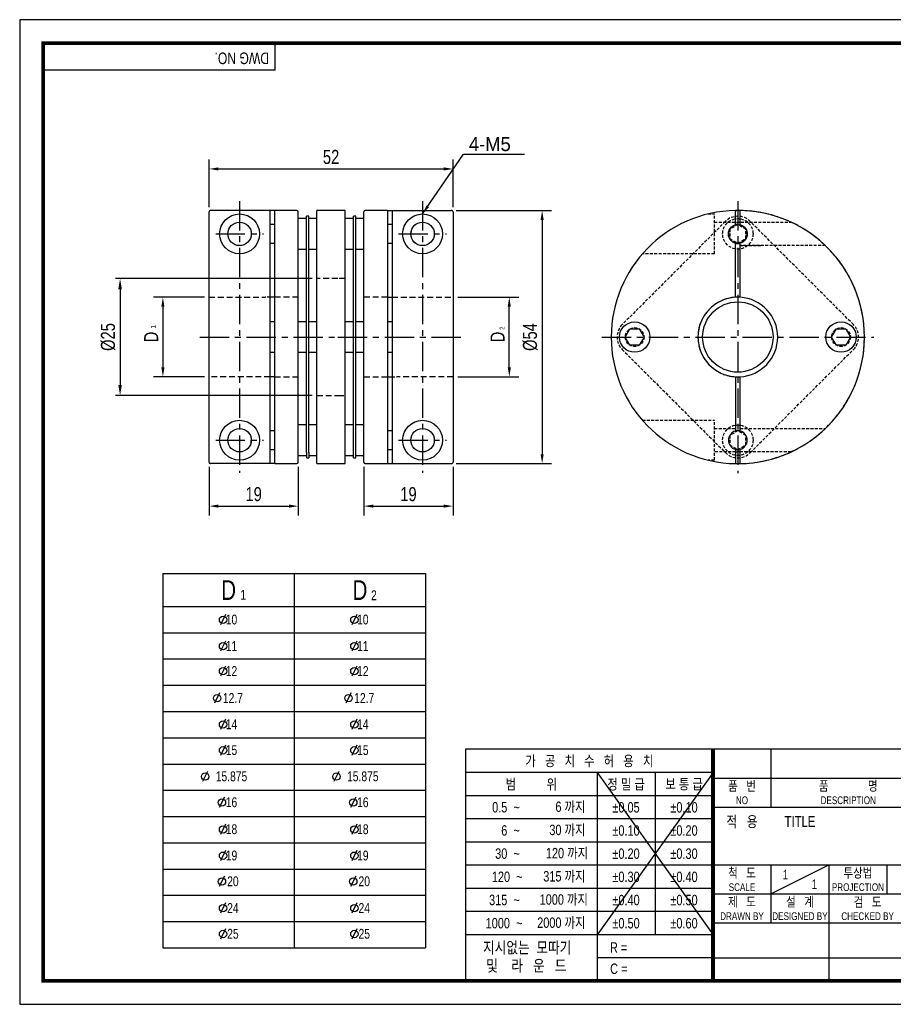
# Model space of a CAD drawing. Header units: millimetres. Extents: x 0 to 297, y 0 to 210.
# Tile 1 of 2: x 0 to 186, y 0 to 210. Entities that reach past the tile are written whole.
import ezdxf
from ezdxf.enums import TextEntityAlignment as Align

# ---------------------------------------------------------------- set-up
doc = ezdxf.new("R2010")
doc.units = ezdxf.units.MM
doc.header["$LTSCALE"] = 5
for name, pattern in [('CENTER', [2, 1.25, -0.25, 0.25, -0.25]), ('CENTER2', [1.125, 0.75, -0.125, 0.125, -0.125]), ('DASHED', [0.75, 0.5, -0.25]), ('HIDDEN', [0.375, 0.25, -0.125]), ('HIDDEN2', [0.1875, 0.125, -0.0625]), ('PHANTOM2', [1.25, 0.625, -0.125, 0.125, -0.125, 0.125, -0.125])]:
    doc.linetypes.add(name, pattern=pattern)
doc.layers.get('0').update_dxf_attribs({"linetype": 'CONTINUOUS'})
doc.layers.get('Defpoints').update_dxf_attribs({"linetype": 'CONTINUOUS'})
for name, color, linetype in [('BM', 2, 'CONTINUOUS'), ('C', 1, 'CENTER2'), ('CT', 1, 'CENTER'), ('D', 7, 'CONTINUOUS'), ('DIM', 7, 'CONTINUOUS'), ('H', 3, 'HIDDEN'), ('HD', 4, 'DASHED'), ('P', 4, 'PHANTOM2')]:
    doc.layers.add(name, color=color, linetype=linetype)
doc.styles.get("Standard").update_dxf_attribs({"font": 'Gulim.ttf', "width": 0.8, "height": 3})
doc.dimstyles.new('LIM', dxfattribs={"dimtxt": 2, "dimasz": 2, "dimexe": 2, "dimexo": 1, "dimgap": 1, "dimtad": 1, "dimdec": 3, "dimzin": 9, "dimdsep": 46, "dimtxsty": 'Standard', "dimcen": 3, "dimclrd": 1, "dimclre": 1, "dimadec": 0, "dimazin": 0, "dimtfac": 1, "dimtdec": 3, "dimtmove": 0, "dimatfit": 3, "dimfxl": 0, "dimtolj": 1, "dimtzin": 0, "dimarcsym": 0})
doc.dimstyles.get("Standard").update_dxf_attribs({"dimtxt": 0.18, "dimasz": 0.18, "dimexe": 0.18, "dimexo": 0.0625, "dimgap": 0.09, "dimtad": 0, "dimtih": 1, "dimtoh": 1, "dimdec": 4, "dimzin": 0, "dimdsep": 46, "dimtxsty": 'Standard', "dimcen": 0.09, "dimadec": 0, "dimazin": 0, "dimtfac": 1, "dimtdec": 4, "dimtofl": 0, "dimtmove": 0, "dimatfit": 3, "dimfxl": 0, "dimtolj": 1, "dimtzin": 0, "dimarcsym": 0})

# ---------------------------------------------------------------- blocks, each defined once
blk = doc.blocks.new('*D7')
at = {"layer": 'Defpoints', "color": 0}
for p in [(92.38, 178.17), (40.38, 169.01), (92.38, 169.01)]:
    blk.add_point(p, dxfattribs=at)
at = {"layer": 'DIM', "color": 1, "lineweight": -2}
for p, q in [((40.38, 170.01), (40.38, 180.17)), ((92.38, 170.01), (92.38, 180.17)), ((42.38, 178.17), (90.38, 178.17))]:
    blk.add_line(p, q, dxfattribs=at)
at = {"layer": 'DIM', "color": 1}
for points in [[(42.38, 178.51), (42.38, 177.84), (40.38, 178.17)], [(90.38, 178.51), (90.38, 177.84), (92.38, 178.17)]]:
    blk.add_solid(points, dxfattribs=at)
at = {"layer": 'DIM', "color": 0, "insert": (66.38, 180.71), "char_height": 3, "attachment_point": 5}
blk.add_mtext('\\A1;52', dxfattribs=at)
blk = doc.blocks.new('*D8')
at = {"layer": 'Defpoints', "color": 0}
for p in [(40.38, 115.62), (59.38, 115.62), (59.38, 106.25)]:
    blk.add_point(p, dxfattribs=at)
at = {"layer": 'DIM', "color": 1, "lineweight": -2}
for p, q in [((40.38, 114.62), (40.38, 104.25)), ((59.38, 114.62), (59.38, 104.25)), ((42.38, 106.25), (57.38, 106.25))]:
    blk.add_line(p, q, dxfattribs=at)
at = {"layer": 'DIM', "color": 1}
for points in [[(42.38, 106.59), (42.38, 105.92), (40.38, 106.25)], [(57.38, 106.59), (57.38, 105.92), (59.38, 106.25)]]:
    blk.add_solid(points, dxfattribs=at)
at = {"layer": 'DIM', "color": 0, "insert": (49.88, 108.79), "char_height": 3, "attachment_point": 5}
blk.add_mtext('\\A1;19', dxfattribs=at)
blk = doc.blocks.new('*D9')
at = {"layer": 'Defpoints', "color": 0}
for p in [(40.38, 150.8), (30.53, 133.83), (40.38, 133.83)]:
    blk.add_point(p, dxfattribs=at)
at = {"layer": 'DIM', "color": 1, "lineweight": -2}
for p, q in [((39.38, 150.8), (28.53, 150.8)), ((30.53, 148.8), (30.53, 135.83)), ((39.38, 133.83), (28.53, 133.83))]:
    blk.add_line(p, q, dxfattribs=at)
at = {"layer": 'DIM', "color": 1}
for points in [[(30.2, 148.8), (30.86, 148.8), (30.53, 150.8)], [(30.2, 135.83), (30.86, 135.83), (30.53, 133.83)]]:
    blk.add_solid(points, dxfattribs=at)
at = {"layer": 'DIM', "color": 0, "insert": (28.03, 142.32), "char_height": 3, "attachment_point": 5, "rotation": 90}
blk.add_mtext('\\A1;D', dxfattribs=at)
blk = doc.blocks.new('*D10')
at = {"layer": 'Defpoints', "color": 0}
for p in [(92.08, 169.31), (92.08, 115.32), (111.38, 115.32)]:
    blk.add_point(p, dxfattribs=at)
at = {"layer": 'DIM', "color": 1, "lineweight": -2}
for p, q in [((93.08, 169.31), (113.38, 169.31)), ((111.38, 167.31), (111.38, 117.32)), ((93.08, 115.32), (113.38, 115.32))]:
    blk.add_line(p, q, dxfattribs=at)
at = {"layer": 'DIM', "color": 1}
for points in [[(111.05, 167.31), (111.71, 167.31), (111.38, 169.31)], [(111.05, 117.32), (111.71, 117.32), (111.38, 115.32)]]:
    blk.add_solid(points, dxfattribs=at)
at = {"layer": 'DIM', "color": 0, "insert": (108.84, 142.32), "char_height": 3, "attachment_point": 5, "rotation": 90}
blk.add_mtext('\\A1;%%C54', dxfattribs=at)
blk = doc.blocks.new('*D11')
at = {"layer": 'Defpoints', "color": 0}
for p in [(73.38, 115.62), (92.38, 115.62), (92.38, 106.25)]:
    blk.add_point(p, dxfattribs=at)
at = {"layer": 'DIM', "color": 1, "lineweight": -2}
for p, q in [((73.38, 114.62), (73.38, 104.25)), ((92.38, 114.62), (92.38, 104.25)), ((75.38, 106.25), (90.38, 106.25))]:
    blk.add_line(p, q, dxfattribs=at)
at = {"layer": 'DIM', "color": 1}
for points in [[(75.38, 106.59), (75.38, 105.92), (73.38, 106.25)], [(90.38, 106.59), (90.38, 105.92), (92.38, 106.25)]]:
    blk.add_solid(points, dxfattribs=at)
at = {"layer": 'DIM', "color": 0, "insert": (82.88, 108.79), "char_height": 3, "attachment_point": 5}
blk.add_mtext('\\A1;19', dxfattribs=at)
blk = doc.blocks.new('*D12')
at = {"layer": 'Defpoints', "color": 0}
for p in [(92.38, 150.8), (104.38, 150.8), (92.38, 133.83)]:
    blk.add_point(p, dxfattribs=at)
at = {"layer": 'DIM', "color": 1, "lineweight": -2}
for p, q in [((93.38, 150.8), (106.38, 150.8)), ((104.38, 135.83), (104.38, 148.8)), ((93.38, 133.83), (106.38, 133.83))]:
    blk.add_line(p, q, dxfattribs=at)
at = {"layer": 'DIM', "color": 1}
for points in [[(104.05, 148.8), (104.71, 148.8), (104.38, 150.8)], [(104.05, 135.83), (104.71, 135.83), (104.38, 133.83)]]:
    blk.add_solid(points, dxfattribs=at)
at = {"layer": 'DIM', "color": 0, "insert": (101.88, 142.32), "char_height": 3, "attachment_point": 5, "rotation": 90}
blk.add_mtext('\\A1;D', dxfattribs=at)
blk = doc.blocks.new('*D13')
at = {"layer": 'D', "color": 1, "lineweight": -2}
for p, q in [((62.38, 154.82), (20.4, 154.82)), ((21.4, 152.52), (21.4, 132.12)), ((62.38, 129.82), (20.4, 129.82))]:
    blk.add_line(p, q, dxfattribs=at)
at = {"layer": 'D', "color": 1}
for points in [[(21.02, 152.52), (21.78, 152.52), (21.4, 154.82)], [(21.02, 132.12), (21.78, 132.12), (21.4, 129.82)]]:
    blk.add_solid(points, dxfattribs=at)
at = {"layer": 'Defpoints', "color": 0}
for p in [(63.38, 154.82), (21.4, 129.82), (63.38, 129.82)]:
    blk.add_point(p, dxfattribs=at)
at = {"layer": 'D', "insert": (18.86, 142.32), "char_height": 3, "attachment_point": 5, "rotation": 90}
blk.add_mtext('\\A1;%%c25', dxfattribs=at)

msp = doc.modelspace()

# ---------------------------------------------------------------- linework, layer by layer
for p, q in [((54.43705, 199.23234), (54.43705, 205)), ((54.43705, 199.23234), (5, 199.23234)), ((30.54125, 91.84813), (86.54125, 91.84813)), ((30.54125, 91.84813), (30.54125, 12.04813)), ((86.54125, 91.84813), (86.54125, 12.04813)), ((43.87058, 83.12447), (42.7884, 80.93917)), ((71.87058, 83.12447), (70.7884, 80.93917)), ((43.87058, 77.48261), (42.7884, 75.29731)), ((71.87058, 77.48261), (70.7884, 75.29731)), ((43.87058, 72.15419), (42.7884, 69.96889)), ((71.87058, 72.15419), (70.7884, 69.96889)), ((42.63137, 66.39747), (41.54919, 64.21217)), ((70.63137, 66.39747), (69.54919, 64.21217)), ((43.87058, 60.79747), (42.7884, 58.61217)), ((71.87058, 60.79747), (70.7884, 58.61217)), ((43.87058, 55.27583), (42.7884, 53.09053)), ((71.87058, 55.27583), (70.7884, 53.09053)), ((95.07575, 54.43705), (95.07575, 5)), ((147.8086, 54.43705), (95.07575, 54.43705)), ((292, 54.43705), (147.8086, 54.43705)), ((147.8086, 54.43705), (147.8086, 5)), ((160.16787, 54.43705), (160.16787, 42.07779)), ((40.04673, 49.67583), (38.96454, 47.49053)), ((68.04673, 49.67583), (66.96454, 47.49053)), ((147.8086, 49.42948), (95.07575, 49.42948)), ((147.8086, 49.42948), (123.09008, 14.82355)), ((123.09008, 49.42948), (147.8086, 14.82355)), ((123.09008, 49.42948), (123.09008, 5)), ((135.44934, 49.42948), (135.44934, 14.82355)), ((147.8086, 48.25742), (292, 48.25742)), ((43.63765, 44.15419), (42.55546, 41.96889)), ((71.63765, 44.15419), (70.55546, 41.96889)), ((147.8086, 44.48577), (95.07575, 44.48577)), ((147.8086, 42.07779), (292, 42.07779)), ((43.87058, 38.39747), (42.7884, 36.21217)), ((71.87058, 38.39747), (70.7884, 36.21217)), ((147.8086, 39.54207), (95.07575, 39.54207)), ((147.8086, 34.59837), (95.07575, 34.59837)), ((43.87058, 32.79459), (42.7884, 30.60929)), ((71.87058, 32.79459), (70.7884, 30.60929)), ((147.8086, 29.65466), (95.07575, 29.65466)), ((147.8086, 29.71852), (292, 29.71852)), ((160.16787, 23.53889), (172.52713, 29.71852)), ((160.16787, 29.71852), (160.16787, 17.35926)), ((172.52713, 29.71852), (172.52713, 5)), ((184.88639, 29.71852), (184.88639, 23.53889)), ((43.63765, 27.29649), (42.55546, 25.11119)), ((71.63765, 27.29649), (70.55546, 25.11119)), ((147.8086, 24.71096), (95.07575, 24.71096)), ((147.8086, 23.53889), (221.96418, 23.53889)), ((43.87058, 21.60739), (42.7884, 19.42209)), ((71.87058, 21.60739), (70.7884, 19.42209)), ((147.8086, 19.76725), (95.07575, 19.76725)), ((147.8086, 17.35926), (292, 17.35926)), ((43.87058, 16.09649), (42.7884, 13.91119)), ((71.87058, 16.09649), (70.7884, 13.91119)), ((147.8086, 14.82355), (95.07575, 14.82355)), ((30.54125, 12.04813), (86.54125, 12.04813)), ((147.8086, 9.87984), (123.09008, 9.87984)), ((147.8086, 9.87984), (221.96418, 9.87984))]:
    msp.add_line(p, q)
at = {"color": 4}
for p, q in [((58.54125, 91.84813), (58.54125, 12.04813)), ((30.54125, 84.84813), (86.54125, 84.84813))]:
    msp.add_line(p, q, dxfattribs=at)
at = {"color": 1}
for p, q in [((30.54125, 79.24813), (86.54125, 79.24813)), ((30.54125, 73.64813), (86.54125, 73.64813)), ((30.54125, 68.04813), (86.54125, 68.04813)), ((30.54125, 62.44813), (86.54125, 62.44813)), ((30.54125, 56.84813), (86.54125, 56.84813)), ((30.54125, 51.24813), (86.54125, 51.24813)), ((30.54125, 45.64813), (86.54125, 45.64813)), ((30.54125, 40.04813), (86.54125, 40.04813)), ((30.54125, 34.44813), (86.54125, 34.44813)), ((30.54125, 28.84813), (86.54125, 28.84813)), ((30.54125, 23.24813), (86.54125, 23.24813)), ((30.54125, 17.64813), (86.54125, 17.64813))]:
    msp.add_line(p, q, dxfattribs=at)
msp.add_lwpolyline([(297, 210), (0, 210), (0, 0), (297, 0)], close=True)
msp.add_lwpolyline([(292, 205, 0.8, 0.8, 0), (5, 205, 0.8, 0.8, 0), (5, 5, 0.8, 0.8, 0), (292, 5, 0.8, 0.8, 0)], format="xyseb", close=True)
at = {"const_width": 0.82395}
msp.add_lwpolyline([(147.8086, 5), (147.8086, 54.43705)], dxfattribs=at)
for centre in [(43.35204, 82.02056), (71.35204, 82.02056), (43.35204, 76.3787), (71.35204, 76.3787), (43.35204, 71.05027), (71.35204, 71.05027), (42.11282, 65.29355), (70.11282, 65.29355), (43.35204, 59.69355), (71.35204, 59.69355), (43.35204, 54.17191), (71.35204, 54.17191), (39.52818, 48.57191), (67.52818, 48.57191), (43.1191, 43.05027), (71.1191, 43.05027), (43.35204, 37.29355), (71.35204, 37.29355), (43.35204, 31.69068), (71.35204, 31.69068), (43.1191, 26.19258), (71.1191, 26.19258), (43.35204, 20.50348), (71.35204, 20.50348), (43.35204, 14.99258), (71.35204, 14.99258)]:
    msp.add_circle(centre, 0.78699)
at = {"layer": 'BM', "linetype": 'Continuous'}
for p, q in [((40.38159, 115.6199), (40.38159, 169.01054)), ((46.38159, 169.31059), (40.68159, 169.31059)), ((53.38159, 169.31522), (46.38159, 169.31522)), ((46.38159, 169.31522), (46.38159, 169.31059)), ((53.38159, 115.31985), (53.38159, 169.31522)), ((54.38159, 169.31522), (53.38159, 169.31522)), ((54.38159, 115.31522), (54.38159, 169.31522)), ((59.08159, 169.31522), (54.38159, 169.31522)), ((59.38159, 115.61522), (59.38159, 169.01522)), ((61.13159, 166.96687), (61.13159, 168.06522)), ((61.63159, 168.06522), (61.13159, 168.06522)), ((61.63159, 166.96687), (61.63159, 168.06522)), ((63.38159, 115.31522), (63.38159, 169.31522)), ((67.81797, 169.31522), (63.38159, 169.31522)), ((69.38159, 169.31522), (67.81797, 169.31522)), ((69.38159, 115.31522), (69.38159, 169.31522)), ((71.13159, 166.96687), (71.13159, 168.06522)), ((71.63159, 168.06522), (71.13159, 168.06522)), ((71.63159, 166.96687), (71.63159, 168.06522)), ((73.38159, 115.61522), (73.38159, 169.01522)), ((78.38159, 169.31522), (73.68159, 169.31522)), ((78.38159, 169.31522), (78.38159, 115.31522)), ((78.38159, 169.31059), (79.38159, 169.31059)), ((79.38159, 169.31059), (79.38159, 115.31522)), ((79.38159, 169.31059), (92.08159, 169.31059)), ((92.38159, 169.01054), (92.38159, 115.6199)), ((152.60186, 169.31059), (152.60186, 169.01054)), ((152.60186, 166.25171), (152.60186, 169.01054)), ((153.60186, 169.01054), (153.60186, 169.31059)), ((153.60186, 166.25171), (153.60186, 169.01054)), ((54.38159, 166.31522), (53.38159, 166.31522)), ((54.38159, 166.31522), (53.38159, 166.31522)), ((61.13159, 167.56522), (59.38159, 167.56522)), ((61.13159, 144.96687), (61.13159, 166.96687)), ((63.38159, 167.56522), (61.63159, 167.56522)), ((61.63159, 144.96687), (61.63159, 166.96687)), ((71.13159, 167.56522), (69.38159, 167.56522)), ((71.13159, 144.96687), (71.13159, 166.96687)), ((73.38159, 167.56522), (71.63159, 167.56522)), ((71.63159, 144.96687), (71.63159, 166.96687)), ((79.38159, 166.31522), (78.38159, 166.31522)), ((53.38159, 162.31522), (54.38159, 162.31522)), ((53.38159, 162.31522), (54.38159, 162.31522)), ((78.38159, 162.31522), (79.38159, 162.31522)), ((152.60186, 150.8005), (152.60186, 162.37873)), ((152.60186, 162.23087), (153.60186, 162.23087)), ((153.60186, 150.8005), (153.60186, 162.37873)), ((59.38159, 161.06522), (61.13159, 161.06522)), ((61.63159, 161.06522), (63.38159, 161.06522)), ((69.38159, 161.06522), (71.13159, 161.06522)), ((71.63159, 161.06522), (73.38159, 161.06522)), ((54.38159, 150.81522), (53.38159, 150.81522)), ((78.38159, 150.8005), (79.38159, 150.8005)), ((54.38159, 145.56522), (53.38159, 145.56522)), ((61.13159, 145.56522), (59.38159, 145.56522)), ((61.13159, 139.66357), (61.13159, 144.96687)), ((63.38159, 145.56522), (61.63159, 145.56522)), ((61.63159, 139.66357), (61.63159, 144.96687)), ((71.13159, 145.56522), (69.38159, 145.56522)), ((71.13159, 139.66357), (71.13159, 144.96687)), ((73.38159, 145.56522), (71.63159, 145.56522)), ((71.63159, 139.66357), (71.63159, 144.96687)), ((79.38159, 145.56522), (78.38159, 145.56522)), ((129.10186, 142.31522), (130.10186, 144.04727)), ((130.10186, 144.04727), (132.10186, 144.04727)), ((132.10186, 144.04727), (133.10186, 142.31522)), ((173.10186, 142.31522), (174.10186, 144.04727)), ((174.10186, 144.04727), (176.10186, 144.04727)), ((176.10186, 144.04727), (177.10186, 142.31522)), ((130.10186, 140.58317), (129.10186, 142.31522)), ((133.10186, 142.31522), (132.10186, 140.58317)), ((174.10186, 140.58317), (173.10186, 142.31522)), ((177.10186, 142.31522), (176.10186, 140.58317)), ((53.38159, 139.06522), (54.38159, 139.06522)), ((59.38159, 139.06522), (61.13159, 139.06522)), ((61.13159, 117.66357), (61.13159, 139.66357)), ((61.63159, 117.66357), (61.63159, 139.66357)), ((61.63159, 139.06522), (63.38159, 139.06522)), ((69.38159, 139.06522), (71.13159, 139.06522)), ((71.13159, 117.66357), (71.13159, 139.66357)), ((71.63159, 117.66357), (71.63159, 139.66357)), ((71.63159, 139.06522), (73.38159, 139.06522)), ((78.38159, 139.06522), (79.38159, 139.06522)), ((132.10186, 140.58317), (130.10186, 140.58317)), ((176.10186, 140.58317), (174.10186, 140.58317)), ((54.38159, 133.82994), (53.38159, 133.82994)), ((78.38159, 133.81522), (79.38159, 133.81522)), ((152.60186, 133.82994), (152.60186, 122.25171)), ((153.60186, 122.25171), (153.60186, 133.82994)), ((54.38159, 122.31522), (53.38159, 122.31522)), ((61.13159, 123.56522), (59.38159, 123.56522)), ((63.38159, 123.56522), (61.63159, 123.56522)), ((71.13159, 123.56522), (69.38159, 123.56522)), ((73.38159, 123.56522), (71.63159, 123.56522)), ((79.38159, 122.31522), (78.38159, 122.31522)), ((79.38159, 122.31522), (78.38159, 122.31522)), ((53.38159, 118.31522), (54.38159, 118.31522)), ((61.13159, 117.66357), (61.13159, 116.56522)), ((61.63159, 117.66357), (61.63159, 116.56522)), ((71.13159, 116.56522), (71.13159, 117.66357)), ((71.63159, 116.56522), (71.63159, 117.66357)), ((78.38159, 118.31522), (79.38159, 118.31522)), ((78.38159, 118.31522), (79.38159, 118.31522)), ((152.60186, 118.37873), (152.60186, 115.6199)), ((153.60186, 115.6199), (153.60186, 118.37873)), ((59.38159, 117.06522), (61.13159, 117.06522)), ((61.13159, 116.56522), (61.63159, 116.56522)), ((61.63159, 117.06522), (63.38159, 117.06522)), ((69.38159, 117.06522), (71.13159, 117.06522)), ((71.13159, 116.56522), (71.63159, 116.56522)), ((71.63159, 117.06522), (73.38159, 117.06522)), ((152.60186, 115.6199), (152.60186, 115.31985)), ((153.60186, 115.31985), (153.60186, 115.6199)), ((53.38159, 115.31985), (40.68159, 115.31985)), ((54.38159, 115.31985), (53.38159, 115.31985)), ((54.38159, 115.31522), (59.08159, 115.31522)), ((63.38159, 115.31522), (67.81797, 115.31522)), ((67.81797, 115.31522), (69.38159, 115.31522)), ((73.68159, 115.31522), (78.38159, 115.31522)), ((78.38159, 115.31522), (79.38159, 115.31522)), ((79.38159, 115.31522), (86.38159, 115.31522)), ((86.38159, 115.31985), (92.08159, 115.31985)), ((86.38159, 115.31522), (86.38159, 115.31985))]:
    msp.add_line(p, q, dxfattribs=at)
at = {"layer": 'BM', "linetype": 'HIDDEN2'}
for p, q in [((146.76985, 168.56522), (146.77606, 168.56522)), ((173.43823, 160.06522), (173.44401, 160.06522)), ((79.38159, 133.81522), (80.39384, 133.81522)), ((134.43272, 122.81522), (134.4277, 122.81522)), ((141.73685, 117.81522), (141.74237, 117.81522))]:
    msp.add_line(p, q, dxfattribs=at)
at = {"layer": 'BM', "linetype": 'Continuous'}
for centre, radius in [((46.88159, 164.31522), 4.25), ((85.88159, 164.31522), 4.25), ((46.88159, 164.31522), 2.5), ((85.88159, 164.31522), 2.5), ((153.10186, 164.31522), 2), ((153.10186, 142.31522), 7.5), ((131.10186, 142.31522), 3.25), ((175.10186, 142.31522), 3.25), ((46.88159, 120.31522), 4.25), ((85.88159, 120.31522), 4.25), ((46.88159, 120.31522), 2.5), ((85.88159, 120.31522), 2.5)]:
    msp.add_circle(centre, radius, dxfattribs=at)
for centre, radius, start, end in [((40.68162, 169.01056), 0.30003, 90.0049323, 180.0050042), ((59.08159, 169.01522), 0.3, 0, 90), ((73.68159, 169.01522), 0.3, 90, 180), ((92.08157, 169.01056), 0.30003, 359.9949908, 89.9950727), ((153.10186, 142.31522), 27, 91.0610936, 268.9389064), ((153.10186, 142.31522), 27, 91.0610936, 268.9389064), ((153.10186, 142.31522), 27, 88.9389064, 91.0610936), ((153.10186, 142.31522), 27, 88.9389064, 90), ((153.10186, 142.31522), 27, 271.0610936, 88.9389064), ((153.10186, 164.31522), 2, 104.4775122, 255.5224878), ((153.10186, 164.31522), 2, 284.4775122, 75.5224878), ((153.10186, 142.31522), 8.5, 93.3722867, 266.6277133), ((153.10186, 142.31442), 8.50079, 86.6280274, 93.3719726), ((153.10186, 142.31522), 8.5, 273.3722867, 86.6277133), ((153.10186, 142.31522), 8.5, 266.6277133, 273.3722867), ((153.10186, 120.31522), 2, 104.4775122, 255.5224878), ((153.10186, 120.31522), 2, 75.5224878, 104.4775122), ((153.10186, 120.31522), 2, 284.4775122, 75.5224878), ((153.10186, 120.31522), 2, 255.5224878, 284.4775122), ((40.68162, 115.61987), 0.30003, 179.9949908, 269.9950727), ((59.08159, 115.61522), 0.3, 270, 0), ((73.68159, 115.61522), 0.3, 180, 270), ((92.08157, 115.61987), 0.30003, 270.0049323, 0.0050042), ((153.10186, 142.31522), 27, 268.9389064, 271.0610936)]:
    msp.add_arc(centre, radius, start, end, dxfattribs=at)
at = {"layer": 'BM', "linetype": 'HIDDEN2'}
for centre, radius, start, end in [((153.10186, 142.31522), 27, 0, 91.0610936), ((85.88159, 164.31522), 2.5, 129.2315205, 134.2188781), ((153.10186, 164.31522), 2, 88.080055, 104.4775122), ((85.88159, 164.31522), 2.5, 165.3299352, 180), ((85.88159, 164.31522), 2.5, 222.3567957, 230.7684795), ((153.10186, 142.31522), 8.5, 90, 266.6277133), ((153.10186, 142.31522), 8.5, 86.6277133, 90), ((153.10186, 142.31522), 27, 268.9389064, 0), ((46.88159, 120.31522), 2.5, 42.3567957, 50.7684795), ((46.88159, 120.31522), 2.5, 345.3299352, 360), ((46.88159, 120.31522), 2.5, 309.2315205, 314.2188781)]:
    msp.add_arc(centre, radius, start, end, dxfattribs=at)
at = {"layer": 'C'}
msp.add_line((147.8086, 49.42948), (147.8086, 49.39613), dxfattribs=at)
at = {"layer": 'CT'}
for p, q in [((46.88159, 171.31522), (46.88159, 113.31985)), ((85.88159, 171.31059), (85.88159, 113.31985)), ((153.10186, 171.31522), (153.10186, 113.31522)), ((38.38159, 142.31522), (67.81797, 142.31522)), ((67.81797, 142.31522), (94.38159, 142.31522)), ((124.10186, 142.31522), (182.10186, 142.31522))]:
    msp.add_line(p, q, dxfattribs=at)
at = {"layer": 'D', "color": 1, "linetype": 'CENTER'}
for p, q in [((41.78159, 164.31522), (51.98159, 164.31522)), ((80.78159, 164.31522), (90.98159, 164.31522)), ((41.78159, 120.31522), (51.98159, 120.31522)), ((80.78159, 120.31522), (90.98159, 120.31522))]:
    msp.add_line(p, q, dxfattribs=at)
at = {"layer": 'H'}
msp.add_line((147.8086, 49.31275), (147.8086, 49.27106), dxfattribs=at)
at = {"layer": 'HD', "linetype": 'HIDDEN2'}
for p, q in [((146.77606, 168.56522), (148.10186, 168.56522)), ((148.10186, 160.06522), (148.10186, 168.56522)), ((150.45021, 166.96687), (128.45021, 144.96687)), ((148.10186, 166.81522), (164.46687, 166.81522)), ((153.10186, 166.31522), (151.36981, 165.31522)), ((154.83391, 165.31522), (153.10186, 166.31522)), ((177.75351, 144.96687), (155.75351, 166.96687)), ((151.36981, 165.31522), (151.36981, 163.31522)), ((154.83391, 163.31522), (154.83391, 165.31522)), ((151.36981, 163.31522), (153.10186, 162.31522)), ((153.10186, 162.31522), (154.83391, 163.31522)), ((171.77602, 161.81522), (153.60186, 161.81522)), ((153.60186, 161.81522), (158.10186, 161.81522)), ((148.10186, 160.06522), (132.76549, 160.06522)), ((53.38159, 150.81522), (52.36934, 150.81522)), ((128.45021, 139.66357), (150.45021, 117.66357)), ((155.75351, 117.66357), (177.75351, 139.66357)), ((132.75971, 124.56522), (148.10186, 124.56522)), ((148.10186, 116.06522), (148.10186, 124.56522)), ((148.10186, 122.81522), (152.60186, 122.81522)), ((153.10186, 122.31522), (151.36981, 121.31522)), ((152.60186, 122.39956), (153.60186, 122.39956)), ((154.83391, 121.31522), (153.10186, 122.31522)), ((153.60186, 122.81522), (171.771, 122.81522)), ((151.36981, 121.31522), (151.36981, 119.31522)), ((154.83391, 119.31522), (154.83391, 121.31522)), ((152.60186, 117.81522), (148.10186, 117.81522)), ((151.36981, 119.31522), (153.10186, 118.31522)), ((153.60186, 117.82437), (152.60186, 117.82437)), ((152.60186, 117.81522), (153.60186, 117.81522)), ((153.10186, 118.31522), (154.83391, 119.31522)), ((164.46135, 117.81522), (153.60186, 117.81522)), ((148.10186, 116.06522), (146.76985, 116.06522))]:
    msp.add_line(p, q, dxfattribs=at)
at = {"layer": 'HD', "linetype": 'HIDDEN'}
for p, q in [((67.81797, 154.81522), (63.38159, 154.81522)), ((69.38159, 154.81522), (67.81797, 154.81522)), ((40.38159, 150.8005), (52.37005, 150.8005)), ((59.38159, 150.81522), (54.38159, 150.81522)), ((78.38159, 150.81522), (73.38159, 150.81522)), ((79.38159, 150.8005), (92.38159, 150.8005)), ((53.38159, 133.82994), (40.38159, 133.82994)), ((54.38159, 133.81522), (59.38159, 133.81522)), ((73.38159, 133.81522), (78.38159, 133.81522)), ((92.38159, 133.82994), (80.39313, 133.82994)), ((63.38159, 129.81522), (67.81797, 129.81522)), ((67.81797, 129.81522), (69.38159, 129.81522))]:
    msp.add_line(p, q, dxfattribs=at)
at = {"layer": 'HD', "linetype": 'HIDDEN2'}
for centre, radius in [((153.10186, 164.31522), 3.25), ((131.10186, 142.31522), 2), ((175.10186, 142.31522), 2), ((153.10186, 120.31522), 3.25)]:
    msp.add_circle(centre, radius, dxfattribs=at)
for centre, start, end in [((153.10186, 164.31522), 45, 135), ((131.10186, 142.31522), 135, 225), ((175.10186, 142.31522), 315, 45), ((153.10186, 120.31522), 225, 315)]:
    msp.add_arc(centre, 3.75, start, end, dxfattribs=at)
at = {"layer": 'P'}
msp.add_line((147.8086, 49.22104), (147.8086, 49.16267), dxfattribs=at)

# ---------------------------------------------------------------- texts
for s, insert, char_height, width, attachment_point in [('D', (44.54125, 88.34813), 4.2, 28, 5), ('D', (72.54125, 88.34813), 4.2, 28, 5), ('1', (47.03707, 88.37301), 2.1, 6.3, 1), ('2', (74.90745, 88.29255), 2.1, 3.36, 1), ('  10', (44.54125, 82.05336), 2.1, 28, 5), ('  10', (72.54125, 82.05336), 2.1, 28, 5), ('  11', (44.54125, 76.4115), 2.1, 28, 5), ('  11', (72.54125, 76.4115), 2.1, 28, 5), ('  12', (44.54125, 71.08307), 2.1, 28, 5), ('  12', (72.54125, 71.08307), 2.1, 28, 5), ('   12.7', (44.54125, 65.32636), 2.1, 28, 5), ('   12.7', (72.54125, 65.32636), 2.1, 28, 5), ('  14', (44.54125, 59.72636), 2.1, 28, 5), ('  14', (72.54125, 59.72636), 2.1, 28, 5), ('  15', (44.54125, 54.20472), 2.1, 28, 5), ('  15', (72.54125, 54.20472), 2.1, 28, 5), ('  15.875', (44.54125, 48.60472), 2.1, 28, 5), ('  15.875', (72.54125, 48.60472), 2.1, 28, 5), ('  16', (44.54125, 43.08307), 2.1, 28, 5), ('  16', (72.54125, 43.08307), 2.1, 28, 5), ('  18', (44.54125, 37.32636), 2.1, 28, 5), ('  18', (72.54125, 37.32636), 2.1, 28, 5), ('  19', (44.54125, 31.72348), 2.1, 28, 5), ('  19', (72.54125, 31.72348), 2.1, 28, 5), ('   20', (44.54125, 26.22538), 2.1, 28, 5), ('   20', (72.54125, 26.22538), 2.1, 28, 5), ('   24', (44.54125, 20.53628), 2.1, 28, 5), ('   24', (72.54125, 20.53628), 2.1, 28, 5), ('   25', (44.54125, 15.02538), 2.1, 28, 5), ('   25', (72.54125, 15.02538), 2.1, 28, 5)]:
    msp.add_mtext(s, dxfattribs=dict(insert=insert, char_height=char_height, width=width, attachment_point=attachment_point))
at = {"layer": 'D', "width": 0.8}
msp.add_text('DWG NO.', height=2.471852, rotation=180, dxfattribs=at).set_placement((53.16809, 203.00065))
for s, height, p in [('가   공   치   수   허   용   치', 2.2246672, (121.44218, 51.93326)), ('범          위', 2.2246672, (109.08292, 46.95763)), ('정 밀 급', 2.224667, (129.26971, 46.95763)), ('보 통 급', 2.224667, (141.62897, 46.95763)), ('품   번', 2.059877, (153.98824, 46.60952)), ('품              명', 2.0598771, (176.64688, 46.60952)), ('NO', 1.647902, (153.98824, 43.5197)), ('DESCRIPTION', 1.6479017, (176.64688, 43.5197)), ('%%p0.05', 2.224667, (129.26971, 42.01392)), ('%%p0.10', 2.224667, (141.62897, 42.01392)), ('적   용', 2.307062, (153.98824, 38.98797)), ('TITLE', 2.307062, (166.3475, 38.98797)), ('%%p0.10', 2.224667, (129.26971, 37.07022)), ('%%p0.20', 2.224667, (141.62897, 37.07022)), ('%%p0.20', 2.224667, (129.26971, 32.12651)), ('%%p0.30', 2.224667, (141.62897, 32.12651)), ('척   도', 2.059877, (153.98824, 28.07062)), ('투상법', 2.059877, (178.70676, 28.07062)), ('%%p0.30', 2.224667, (129.26971, 27.18281)), ('%%p0.40', 2.224667, (141.62897, 27.18281)), ('1', 2.05988, (163.25768, 27.65865)), ('SCALE', 1.647902, (153.98824, 24.98081)), ('1', 2.05988, (169.43731, 25.59877)), ('PROJECTION', 1.647902, (178.70676, 24.98081)), ('%%p0.40', 2.224667, (129.26971, 22.2391)), ('%%p0.50', 2.224667, (141.62897, 22.2391)), ('제   도', 2.059877, (153.98824, 21.89099)), ('설   계', 2.059877, (166.3475, 21.89099)), ('검   도', 2.059877, (180.76664, 21.89099)), ('%%p0.50', 2.224667, (129.26971, 17.2954)), ('%%p0.60', 2.224667, (141.62897, 17.2954))]:
    msp.add_text(s, height=height, dxfattribs=at).set_placement(p, align=Align.MIDDLE)
for s, height, p in [('DRAWN BY', 1.647902, (153.98824, 17.97719)), ('DESIGNED BY', 1.6479017, (166.3475, 17.97719)), ('CHECKED BY', 1.647902, (180.76664, 17.97719))]:
    msp.add_text(s, height=height, dxfattribs=at).set_placement(p, align=Align.CENTER)
at = {"layer": 'D', "linetype": 'ByBlock', "width": 0.8}
for s, height, p in [('지시없는  모따기', 2.471852, (98.78304, 10.86753)), ('및    라   운   드', 2.4718525, (99.46232, 6.99683))]:
    msp.add_text(s, height=height, dxfattribs=at).set_placement(p)
at = {"layer": 'D', "width": 0.8}
for s, p in [('R = ', (125.83895, 10.9999)), ('C = ', (125.87797, 6.47764))]:
    msp.add_text(s, height=2.224667, dxfattribs=at).set_placement(p)
at = {"layer": 'D', "char_height": 2.224667, "attachment_point": 6}
for s, insert, width in [('0.5  ~', (106.61106, 42.01392), 8.2310624), ('6 까지', (120.61823, 42.01392), 9.8035318), ('6  ~', (106.61106, 37.07022), 8.2310216), ('30 까지', (120.61823, 37.07022), 9.8034906), ('120 까지', (121.17583, 32.12651), 12.6524242), ('30  ~', (106.61106, 32.12651), 8.2310216), ('120  ~', (107.1976, 27.18281), 8.9379913), ('315 까지', (120.61823, 27.18281), 12.0977814), ('315  ~', (106.61106, 22.2391), 9.885083), ('1000 까지', (121.14261, 22.2391), 13.3822846), ('2000 까지', (120.61823, 17.2954), 12.974319), ('1000  ~', (107.17041, 17.2954), 14.528725)]:
    msp.add_mtext(s, dxfattribs=dict(at, insert=insert, width=width))
at = {"layer": 'DIM'}
msp.add_text('4-M5', height=3, dxfattribs=at).set_placement((95.74885, 181.97373))
at = {"layer": 'DIM', "char_height": 1, "attachment_point": 1, "rotation": 90}
for s, insert, width in [('1', (27.9572, 144.14992), 17.8), ('2', (102.32998, 143.86082), 13.3)]:
    msp.add_mtext(s, dxfattribs=dict(at, insert=insert, width=width))

# ---------------------------------------------------------------- dimensions: what is measured, and where the dimension line sits
at = {"layer": 'D'}
dim = msp.add_linear_dim(base=(21.40098, 129.81522), p1=(63.38159, 154.81522), p2=(63.38159, 129.81522), angle=90, text='%%c25', dimstyle='Standard', override={"dimtxt": 2, "dimasz": 2.3, "dimexe": 1, "dimexo": 1, "dimgap": 1, "dimtad": 1, "dimtih": 0, "dimtoh": 0, "dimzin": 8, "dimcen": 1, "dimclrd": 1, "dimclre": 1, "dimclrt": 256, "dimadec": 4, "dimazin": 2, "dimtfac": 0.5, "dimtix": 1, "dimtofl": 1, "dimtmove": 2, "dimtzin": 8}, dxfattribs=at)
dim.commit()
dim.dimension.update_dxf_attribs({"geometry": '*D13', "text_midpoint": (18.86303, 142.31522)})
at = {"layer": 'DIM'}
for base, p1, p2, picture, middle in [((92.38159, 178.17346), (40.38159, 169.01054), (92.38159, 169.01054), '*D7', (66.38159, 180.71141)), ((59.38159, 106.25299), (40.38159, 115.6199), (59.38159, 115.6199), '*D8', (49.88159, 108.79494)), ((92.38159, 106.25299), (73.38159, 115.61522), (92.38159, 115.6199), '*D11', (82.88159, 108.79494))]:
    dim = msp.add_linear_dim(base=base, p1=p1, p2=p2, dimstyle='LIM', dxfattribs=at)
    dim.commit()
    dim.dimension.update_dxf_attribs({"geometry": picture, "text_midpoint": middle})
for base, p1, p2, text, picture, middle in [((111.38159, 115.31985), (92.08159, 169.31059), (92.08159, 115.31985), '%%C54', '*D10', (108.84164, 142.31522)), ((30.53114, 133.82994), (40.38159, 150.8005), (40.38159, 133.82994), 'D', '*D9', (28.02914, 142.31522)), ((104.38159, 150.8005), (92.38159, 133.82994), (92.38159, 150.8005), 'D', '*D12', (101.87959, 142.31522))]:
    dim = msp.add_linear_dim(base=base, p1=p1, p2=p2, angle=90, text=text, dimstyle='LIM', dxfattribs=at)
    dim.commit()
    dim.dimension.update_dxf_attribs({"geometry": picture, "text_midpoint": middle})

# ---------------------------------------------------------------- leaders
msp.add_leader([(85.88159, 168.56522), (94.5867, 181.33564), (107.62043, 181.33564)], dimstyle='LIM', override={"dimgap": 1, "dimtad": 0}, dxfattribs=at)

doc.saveas('drawing.dxf')
